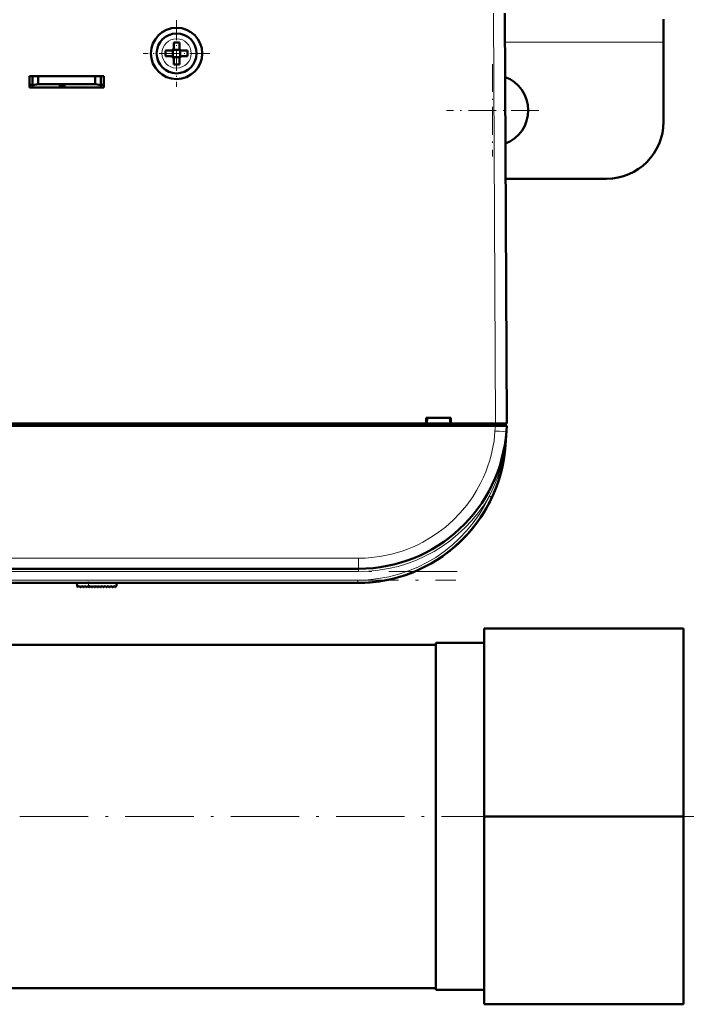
# Model space of a CAD drawing. Extents: x -1351 to 1763, y -1300 to 612.
# Tile 32 of 80: x 469 to 586, y -1300 to -1127. Entities that reach past the tile are written whole.
import ezdxf

# ---------------------------------------------------------------- set-up
doc = ezdxf.new("R2010")
doc.units = 0
doc.linetypes.add('DASHDOT', pattern=[18.5, 12, -3, 0.5, -3])

msp = doc.modelspace()

# ---------------------------------------------------------------- linework, layer by layer
at = {"color": 7, "lineweight": 18}
for p, q in [((551.72, -1126.28), (552.1, -1198.33)), ((496.13, -1130.76), (496.1, -1130.76)), ((581.6, -1131.33), (553.75, -1131.33)), ((493.53, -1133.31), (493.53, -1133.33)), ((498.67, -1133.36), (498.67, -1133.33)), ((496.08, -1135.9), (496.1, -1135.9)), ((552.11, -1198.33), (552.11, -1198.73)), ((552.01, -1199.65), (552.08, -1198.73)), ((554.01, -1199.7), (554.01, -1199.65)), ((551.02, -1211.09), (551.34, -1211.24)), ((551.34, -1211.24), (551.47, -1211.3)), ((355.13, -1221.97), (528.07, -1221.97)), ((528.07, -1221.97), (528.07, -1223.83)), ((528.07, -1224.33), (528.07, -1223.83)), ((528.07, -1224.33), (355.13, -1224.33)), ((355.31, -1225.83), (527.9, -1225.83)), ((527.9, -1225.83), (527.9, -1226.33)), ((480.67, -1227.06), (480.61, -1226.33))]:
    msp.add_line(p, q, dxfattribs=at)
at = {"color": 7, "lineweight": 50}
for p, q in [((553.72, -1126.28), (554.1, -1198.33)), ((581.6, -1127.33), (581.6, -1131.33)), ((495.6, -1131.41), (495.6, -1132.33)), ((496.6, -1131.41), (496.6, -1132.33)), ((581.6, -1131.33), (581.6, -1145.33)), ((495.1, -1132.83), (494.18, -1132.83)), ((495.1, -1133.83), (494.18, -1133.83)), ((495.47, -1132.7), (495.46, -1132.69)), ((495.47, -1133.97), (495.46, -1133.98)), ((496.74, -1132.7), (495.47, -1132.7)), ((495.47, -1133.97), (495.47, -1132.7)), ((496.74, -1133.97), (495.47, -1133.97)), ((495.6, -1135.25), (495.6, -1134.33)), ((496.6, -1135.25), (496.6, -1134.33)), ((496.75, -1132.69), (496.74, -1132.7)), ((496.74, -1132.7), (496.74, -1133.97)), ((496.74, -1133.97), (496.75, -1133.98)), ((497.1, -1132.83), (498.02, -1132.83)), ((498.02, -1133.83), (497.1, -1133.83)), ((470.3, -1139.33), (470.3, -1137.33)), ((470.3, -1137.33), (483.3, -1137.33)), ((470.8, -1137.33), (470.8, -1138.89)), ((471.8, -1138.72), (471.8, -1137.33)), ((481.8, -1137.33), (481.8, -1138.72)), ((482.8, -1137.33), (482.8, -1138.89)), ((483.3, -1137.33), (483.3, -1139.33)), ((470.3, -1138.83), (470.8, -1138.83)), ((483.3, -1139.33), (470.3, -1139.33)), ((470.8, -1138.89), (471.8, -1138.72)), ((470.8, -1139.33), (470.8, -1138.89)), ((475.4, -1139.33), (470.8, -1139.33)), ((471.8, -1138.72), (481.8, -1138.72)), ((475.4, -1139.33), (475.4, -1139.12)), ((475.4, -1139.12), (475.4, -1139.33)), ((476.6, -1139.12), (475.4, -1139.12)), ((475.4, -1139.12), (475.4, -1139.33)), ((476.6, -1139.33), (476.6, -1139.12)), ((482.8, -1139.33), (476.6, -1139.33)), ((481.8, -1138.72), (482.8, -1138.89)), ((482.8, -1138.83), (483.3, -1138.83)), ((482.8, -1138.89), (482.8, -1139.33)), ((571.6, -1155.33), (553.88, -1155.33)), ((553.99, -1176.33), (553.98, -1175.78)), ((445.25, -1198.33), (539.95, -1198.33)), ((539.95, -1198.33), (539.95, -1197.33)), ((539.95, -1197.33), (544.25, -1197.33)), ((539.95, -1198.33), (540.04, -1198.33)), ((540, -1198.33), (544.2, -1198.33)), ((540.1, -1197.33), (540.04, -1198.33)), ((540.1, -1197.33), (540.04, -1198.33)), ((544.17, -1198.33), (540.04, -1198.33)), ((544.1, -1197.33), (544.17, -1198.33)), ((544.17, -1198.33), (544.25, -1198.33)), ((544.25, -1197.33), (544.25, -1198.33)), ((544.25, -1198.33), (552.1, -1198.33)), ((552.1, -1198.33), (554.1, -1198.33)), ((552.11, -1198.33), (553.8, -1198.33)), ((553.8, -1198.73), (553.8, -1198.33)), ((552.08, -1198.73), (331.12, -1198.73)), ((552.08, -1198.73), (554.07, -1198.73)), ((554.01, -1199.65), (553.84, -1202.15)), ((554.07, -1198.73), (554.01, -1199.65)), ((552.23, -1209.51), (552.22, -1209.51)), ((552.23, -1209.51), (552.22, -1209.51)), ((550.94, -1212.37), (551.09, -1212.09)), ((550.94, -1212.37), (550.99, -1212.29)), ((544.03, -1220.72), (544.1, -1220.67)), ((544.03, -1220.72), (544.03, -1220.72)), ((544.17, -1220.61), (544.04, -1220.71)), ((544.23, -1220.56), (544.24, -1220.55)), ((545.61, -1219.37), (545.63, -1219.35)), ((528.07, -1223.83), (355.13, -1223.83)), ((527.9, -1226.33), (355.31, -1226.33)), ((478.65, -1226.92), (478.6, -1226.33)), ((478.82, -1226.98), (478.97, -1226.83)), ((478.97, -1226.83), (479.11, -1227.03)), ((479.27, -1227.05), (479.48, -1226.83)), ((479.48, -1226.83), (479.62, -1227.03)), ((479.78, -1227.05), (479.99, -1226.83)), ((479.99, -1226.83), (480.13, -1227.03)), ((480.29, -1227.05), (480.5, -1226.83)), ((480.5, -1226.83), (480.64, -1227.03)), ((481.01, -1226.83), (480.8, -1227.05)), ((481.15, -1227.03), (481.01, -1226.83)), ((481.52, -1226.83), (481.31, -1227.05)), ((481.66, -1227.03), (481.52, -1226.83)), ((482.03, -1226.83), (481.82, -1227.05)), ((482.17, -1227.03), (482.03, -1226.83)), ((482.54, -1226.83), (482.33, -1227.05)), ((482.68, -1227.03), (482.54, -1226.83)), ((483.05, -1226.83), (482.84, -1227.05)), ((483.19, -1227.03), (483.05, -1226.83)), ((483.56, -1226.83), (483.35, -1227.05)), ((483.7, -1227.03), (483.56, -1226.83)), ((484.07, -1226.83), (483.86, -1227.05)), ((484.21, -1227.03), (484.07, -1226.83)), ((484.58, -1226.83), (484.37, -1227.05)), ((484.72, -1227.03), (484.58, -1226.83)), ((485.09, -1226.83), (484.88, -1227.05)), ((485.23, -1227.03), (485.09, -1226.83)), ((485.56, -1226.83), (485.39, -1227.03)), ((485.6, -1226.33), (485.56, -1226.83)), ((550.1, -1234.33), (585.1, -1234.33)), ((550.1, -1234.33), (550.1, -1267.33)), ((585.1, -1234.33), (585.1, -1267.33)), ((541.6, -1237.18), (466.8, -1237.18)), ((541.6, -1240.6), (541.6, -1236.87)), ((541.6, -1236.87), (550.1, -1236.87)), ((541.6, -1297.79), (541.6, -1240.6)), ((550.1, -1267.33), (585.1, -1267.33)), ((550.1, -1267.33), (550.1, -1300.33)), ((585.1, -1267.33), (585.1, -1300.33)), ((541.6, -1297.48), (-298.4, -1297.48)), ((541.6, -1297.79), (550.1, -1297.79)), ((550.1, -1300.33), (585.1, -1300.33))]:
    msp.add_line(p, q, dxfattribs=at)
at = {"color": 7, "linetype": 'DASHDOT', "lineweight": 18, "ltscale": 0.292499}
msp.add_line((496.1, -1127.48), (496.1, -1139.18), dxfattribs=at)
at = {"color": 7, "linetype": 'DASHDOT', "lineweight": 18, "ltscale": 0.2925}
msp.add_line((501.95, -1133.33), (490.25, -1133.33), dxfattribs=at)
at = {"color": 7, "linetype": 'DASHDOT', "lineweight": 18, "ltscale": 0.40625}
for p, q in [((551.6, -1135.21), (551.6, -1151.46)), ((559.73, -1143.33), (543.48, -1143.33))]:
    msp.add_line(p, q, dxfattribs=at)
at = {"color": 7, "linetype": 'DASHDOT', "lineweight": 18, "ltscale": 0.012015}
msp.add_line((552.11, -1198.29), (552.11, -1198.77), dxfattribs=at)
at = {"color": 7, "linetype": 'DASHDOT', "lineweight": 18}
for p, q in [((545.37, -1224.33), (337.84, -1224.33)), ((338.05, -1225.83), (545.16, -1225.83)), ((-382.4, -1267.33), (625.6, -1267.33))]:
    msp.add_line(p, q, dxfattribs=at)
at = {"color": 7, "linetype": 'DASHDOT', "lineweight": 18, "ltscale": 0.028003}
msp.add_line((480.68, -1227.18), (480.59, -1226.07), dxfattribs=at)
at = {"color": 7, "lineweight": 18}
msp.add_lwpolyline([(528.07, -1221.97), (529.21, -1221.95), (530.39, -1221.86), (532.1, -1221.63), (533.85, -1221.26), (535.7, -1220.73), (536.63, -1220.4), (537.55, -1220.02), (538.46, -1219.61), (539.36, -1219.15), (540.71, -1218.37), (542.03, -1217.49), (543.3, -1216.52), (544.65, -1215.33), (545.9, -1214.04), (547.05, -1212.67), (548.09, -1211.22), (548.79, -1210.08), (549.43, -1208.92), (550, -1207.73), (550.38, -1206.83), (550.72, -1205.92), (551.09, -1204.78), (551.39, -1203.65), (551.64, -1202.49), (551.84, -1201.35), (552.01, -1199.65)], dxfattribs=at)
at = {"color": 7, "lineweight": 50}
msp.add_circle((496.1, -1133.33), 4.5, dxfattribs=at)
for centre, radius, start, end in [((496.1, -1133.33), 3.5, 90, 0), ((496.1, -1133.33), 3.5, 0, 90), ((495.1, -1132.33), 0.5, 270, 0), ((496.1, -1148.54), 17.14, 89.9996, 91.6715), ((496.1, -1148.5), 17.1, 88.3267, 90.0022), ((497.1, -1132.33), 0.5, 180, 270), ((511.31, -1133.33), 17.13, 178.3286, 181.6729), ((495.1, -1134.33), 0.5, 0, 90), ((497.1, -1134.33), 0.5, 90, 180), ((480.93, -1133.33), 17.1, 359.9978, 1.6733), ((480.93, -1133.33), 17.1, 358.3267, 0.0022), ((496.1, -1118.12), 17.14, 268.3285, 270.0004), ((496.1, -1118.16), 17.1, 269.9978, 271.6733), ((551.6, -1143.33), 6.25, 291.0239, 69.5748), ((571.6, -1145.33), 10, 270, 360), ((551.99, -1176.83), 2, 0.3, 0.7878), ((528.07, -1197.83), 26, 270, 356), ((527.9, -1200.33), 26, 270, 356), ((527.59, -1200.3), 26.31, 352.5155, 355.9841), ((527.82, -1200.32), 26.08, 346.9169, 352.1515), ((527.9, -1200.33), 26, 270, 344.3815), ((527.94, -1200.35), 25.95, 332.4099, 334.5584), ((527.94, -1200.35), 25.95, 332.4099, 334.5584), ((527.9, -1200.33), 26, 313.5793, 331.8315), ((528.18, -1200.64), 25.58, 311.6184, 312.943), ((478.75, -1226.91), 0.1, 185, 315), ((479.2, -1226.98), 0.1, 215, 315), ((479.71, -1226.98), 0.1, 215, 315), ((480.22, -1226.98), 0.1, 215, 315), ((480.73, -1226.98), 0.1, 215, 315), ((481.24, -1226.98), 0.1, 215, 315), ((481.75, -1226.98), 0.1, 215, 315), ((482.26, -1226.98), 0.1, 215, 315), ((482.77, -1226.98), 0.1, 215, 315), ((483.28, -1226.98), 0.1, 215, 315), ((483.79, -1226.98), 0.1, 215, 315), ((484.3, -1226.98), 0.1, 215, 315), ((484.81, -1226.98), 0.1, 215, 315), ((485.31, -1226.97), 0.1, 215, 319.585)]:
    msp.add_arc(centre, radius, start, end, dxfattribs=at)
at = {"color": 7, "lineweight": 18}
for centre, radius, start, end in [((496.1, -1133.33), 2.57, 90, 179.4706), ((496.1, -1133.33), 2.57, 0, 89.4706), ((496.1, -1133.33), 2.57, 180, 269.4706), ((496.1, -1133.33), 2.57, 270, 359.4706), ((502.87, -1196.07), 51.26, 353.1467, 355.997), ((527.95, -1199.09), 26, 332.501, 353.1573), ((527.9, -1200.33), 25.5, 270, 335.0403), ((528.07, -1197.83), 26.5, 270, 329.9738)]:
    msp.add_arc(centre, radius, start, end, dxfattribs=at)
for centre, major_axis, ratio, start_param, end_param in [((552.01, -1199.51), (2, -0.14), 0.069587, 4.717255, 6.283185), ((553.34, -1202.11), (0.499, -0.035), 0.174703, 5.772824, 6.282083)]:
    msp.add_ellipse(centre, major_axis=major_axis, ratio=ratio, start_param=start_param, end_param=end_param, dxfattribs=at)

doc.saveas('drawing.dxf')
